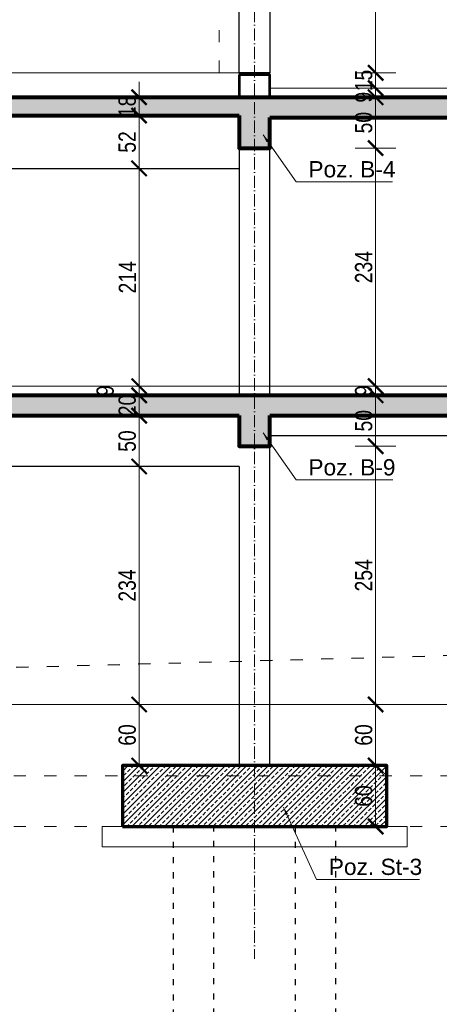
# Model space of a CAD drawing. Header units: inches. Extents: x 201967 to 338763, y -32705 to 30884.
# Tile 35 of 236: x 320164 to 320577, y -15191 to -14223. Entities that reach past the tile are written whole.
import ezdxf

# ---------------------------------------------------------------- set-up
doc = ezdxf.new("R2010")
doc.units = ezdxf.units.IN
doc.header["$MEASUREMENT"] = 0
doc.linetypes.add('ACAD_ISO03W100', pattern=[30, 12, -18])
doc.linetypes.add('ACAD_ISO10W100', pattern=[18, 12, -3, 0, -3])
for name, color, linetype, lineweight in [('01 a KONSTRUKCJA żelbet', 94, 'Continuous', 80), ('01 a1 KONSTRUKCJA żelebet', 200, 'Continuous', 53), ('01 c KONSTRUKCJA ławy', 45, 'Continuous', 70), ('01h3 KONSTRUKCJA pozycje słupy', 252, 'Continuous', 13), ('11 OSIE ściany', 2, 'ACAD_ISO10W100', 5), ('12 PRZERYWANE 1', 73, 'ACAD_ISO03W100', 9), ('20 KRESKOWANIE ścian', 63, 'Continuous', 5), ('30 WIDOK 1 005', 5, 'Continuous', 5), ('33 WIDOK 4 025', 151, 'Continuous', 25), ('34 WIDOK 5 030', 13, 'Continuous', 30), ('90 WYMIAR', 155, 'Continuous', 9), ('pale', 1, 'Continuous', 30)]:
    doc.layers.add(name, color=color, linetype=linetype, lineweight=lineweight)
doc.styles.add('100 arial', font='arial.ttf', dxfattribs={"width": 0.8, "height": 17})
doc.styles.add('OPIS', font='arial.ttf')
doc.styles.add('RomanS', font='romans.shx')
doc.dimstyles.new('100', dxfattribs={"dimscale": 10, "dimtxt": 17, "dimasz": 1.5, "dimexe": 2, "dimexo": 2, "dimgap": 0.3, "dimtad": 1, "dimdec": 1, "dimrnd": 0.5, "dimdsep": 46, "dimtxsty": '100 arial', "dimblk": 'ARCHTICK', "dimcen": 10, "dimclrd": 256, "dimclre": 256, "dimclrt": 256, "dimadec": 0, "dimazin": 0, "dimtfac": 1, "dimtdec": 1, "dimtix": 1, "dimtmove": 1, "dimatfit": 3, "dimfxl": 2, "dimfxlon": 1, "dimtolj": 1, "dimarcsym": 0})
doc.dimstyles.new('DIM100txt12', dxfattribs={"dimtxt": 12, "dimasz": 1.05, "dimexe": 0, "dimexo": 8, "dimgap": 4, "dimtad": 1, "dimdec": 7, "dimrnd": 0.5, "dimdsep": 46, "dimtxsty": 'RomanS', "dimblk1": 'DIM', "dimblk2": 'DIM', "dimsah": 1, "dimcen": 0.09, "dimse1": 1, "dimse2": 1, "dimclrt": 256, "dimadec": 1, "dimazin": 0, "dimtfac": 1, "dimtdec": 7, "dimtix": 1, "dimtofl": 0, "dimtmove": 2, "dimatfit": 3, "dimfxl": 1, "dimtolj": 1, "dimtzin": 0, "dimarcsym": 0})
pattern_1 = [(45, (-30417.0745, -31663.627), (-5.3033009, 5.3033009), []), (45, (-30411.771, -31663.627), (-5.3033009, 5.3033009), [3.75, -1.875])]

# ---------------------------------------------------------------- blocks, each defined once
blk = doc.blocks.new('_ARCHTICK')
at = {"color": 0, "linetype": 'ByBlock', "const_width": 0.15}
blk.add_lwpolyline([(-0.5, -0.5), (0.5, 0.5)], dxfattribs=at)
blk = doc.blocks.new('*D2144')
at = {"layer": '90 WYMIAR', "lineweight": -2, "transparency": 16777216}
for p, q in [((-2063.55, 317), (-2063.55, 332)), ((-2043.55, 317), (-2083.55, 317)), ((-2063.55, 293), (-2063.55, 317)), ((-2083.55, 293), (-2043.55, 293)), ((-2063.55, 293), (-2063.55, 278))]:
    blk.add_line(p, q, dxfattribs=at)
at = {"layer": 'Defpoints', "color": 0, "transparency": 16777216}
for p in [(-2063.55, 317), (-2014.63, 317, 0), (-2220, 293, 0)]:
    blk.add_point(p, dxfattribs=at)
at = {"layer": '90 WYMIAR', "lineweight": -2, "transparency": 16777216, "xscale": 15, "yscale": 15, "zscale": 15}
for p, rotation in [((-2063.55, 317), 270), ((-2063.55, 293), 90)]:
    blk.add_blockref('_ARCHTICK', p, dxfattribs=dict(at, rotation=rotation))
at = {"layer": '90 WYMIAR', "transparency": 16777216, "insert": (-2075.09, 305), "char_height": 17, "attachment_point": 5, "rotation": 90, "style": '100 arial'}
blk.add_mtext('\\A1;24', dxfattribs=at)
blk = doc.blocks.new('*D2145')
at = {"layer": '90 WYMIAR', "lineweight": -2, "transparency": 16777216}
for p, q in [((-1680.94, 317), (-1680.94, 332)), ((-1700.94, 317), (-1660.94, 317)), ((-1680.94, 317), (-1680.94, 302)), ((-1700.94, 302), (-1660.94, 302)), ((-1680.94, 302), (-1680.94, 287))]:
    blk.add_line(p, q, dxfattribs=at)
at = {"layer": 'Defpoints', "color": 0, "transparency": 16777216}
for p in [(-1785, 317), (-1785, 302, 0), (-1680.94, 302)]:
    blk.add_point(p, dxfattribs=at)
at = {"layer": '90 WYMIAR', "lineweight": -2, "transparency": 16777216, "xscale": 15, "yscale": 15, "zscale": 15}
for p, rotation in [((-1680.94, 317), 270), ((-1680.94, 302), 90)]:
    blk.add_blockref('_ARCHTICK', p, dxfattribs=dict(at, rotation=rotation))
at = {"layer": '90 WYMIAR', "transparency": 16777216, "insert": (-1692.62, 309.5), "char_height": 17, "attachment_point": 5, "rotation": 90, "style": '100 arial'}
blk.add_mtext('\\A1;15', dxfattribs=at)
blk = doc.blocks.new('*D2095')
at = {"layer": '90 WYMIAR', "lineweight": -2, "transparency": 16777216}
for p, q in [((-1893.57, 223), (-1933.57, 223)), ((-1913.57, 9), (-1913.57, 223)), ((-1893.57, 9), (-1933.57, 9))]:
    blk.add_line(p, q, dxfattribs=at)
at = {"layer": 'Defpoints', "color": 0, "transparency": 16777216}
for p in [(-1913.57, 223), (-1815, 223, 0), (-1815, 9, 0)]:
    blk.add_point(p, dxfattribs=at)
at = {"layer": '90 WYMIAR', "lineweight": -2, "transparency": 16777216, "xscale": 15, "yscale": 15, "zscale": 15}
for p, rotation in [((-1913.57, 223), 90), ((-1913.57, 9), 270)]:
    blk.add_blockref('_ARCHTICK', p, dxfattribs=dict(at, rotation=rotation))
at = {"layer": '90 WYMIAR', "transparency": 16777216, "insert": (-1925.1, 116), "char_height": 17, "attachment_point": 5, "rotation": 90, "style": '100 arial'}
blk.add_mtext('\\A1;214', dxfattribs=at)
blk = doc.blocks.new('*D2096')
at = {"layer": '90 WYMIAR', "lineweight": -2, "transparency": 16777216}
for p, q in [((-1237.5, -70), (-1271.57, -70)), ((-1251.57, -303.92), (-1251.57, -70)), ((-1271.57, -303.92), (-1231.57, -303.92))]:
    blk.add_line(p, q, dxfattribs=at)
at = {"layer": 'Defpoints', "color": 0, "transparency": 16777216}
for p in [(-1251.57, -70), (-1217.5, -70), (-2104.53, -303.92)]:
    blk.add_point(p, dxfattribs=at)
at = {"layer": '90 WYMIAR', "lineweight": -2, "transparency": 16777216, "xscale": 15, "yscale": 15, "zscale": 15}
for p, rotation in [((-1251.57, -70), 90), ((-1251.57, -303.92), 270)]:
    blk.add_blockref('_ARCHTICK', p, dxfattribs=dict(at, rotation=rotation))
at = {"layer": '90 WYMIAR', "transparency": 16777216, "insert": (-1263.25, -186.96), "char_height": 17, "attachment_point": 5, "rotation": 90, "style": '100 arial'}
blk.add_mtext('\\A1;234', dxfattribs=at)
blk = doc.blocks.new('*D2098')
at = {"layer": '90 WYMIAR', "lineweight": -2, "transparency": 16777216}
for p, q in [((-1893.57, 275), (-1933.57, 275)), ((-1913.57, 223), (-1913.57, 275)), ((-1893.57, 223), (-1933.57, 223))]:
    blk.add_line(p, q, dxfattribs=at)
at = {"layer": 'Defpoints', "color": 0, "transparency": 16777216}
for p in [(-1913.57, 275), (-1815, 275, 0), (-1815, 223, 0)]:
    blk.add_point(p, dxfattribs=at)
at = {"layer": '90 WYMIAR', "lineweight": -2, "transparency": 16777216, "xscale": 15, "yscale": 15, "zscale": 15}
for p, rotation in [((-1913.57, 275), 90), ((-1913.57, 223), 270)]:
    blk.add_blockref('_ARCHTICK', p, dxfattribs=dict(at, rotation=rotation))
at = {"layer": '90 WYMIAR', "transparency": 16777216, "insert": (-1925.25, 249), "char_height": 17, "attachment_point": 5, "rotation": 90, "style": '100 arial'}
blk.add_mtext('\\A1;52', dxfattribs=at)
blk = doc.blocks.new('*D2099')
at = {"layer": '90 WYMIAR', "lineweight": -2, "transparency": 16777216}
for p, q in [((-1913.57, 293), (-1913.57, 308)), ((-1893.57, 293), (-1933.57, 293)), ((-1913.57, 275), (-1913.57, 293)), ((-1893.57, 275), (-1933.57, 275)), ((-1913.57, 275), (-1913.57, 260))]:
    blk.add_line(p, q, dxfattribs=at)
at = {"layer": 'Defpoints', "color": 0, "transparency": 16777216}
for p in [(-1913.57, 293), (-1815, 293, 0), (-1815, 275, 0)]:
    blk.add_point(p, dxfattribs=at)
at = {"layer": '90 WYMIAR', "lineweight": -2, "transparency": 16777216, "xscale": 15, "yscale": 15, "zscale": 15}
for p, rotation in [((-1913.57, 293), 270), ((-1913.57, 275), 90)]:
    blk.add_blockref('_ARCHTICK', p, dxfattribs=dict(at, rotation=rotation))
at = {"layer": '90 WYMIAR', "transparency": 16777216, "insert": (-1925.25, 284), "char_height": 17, "attachment_point": 5, "rotation": 90, "style": '100 arial'}
blk.add_mtext('\\A1;18', dxfattribs=at)
blk = doc.blocks.new('*D2153')
at = {"layer": '90 WYMIAR', "lineweight": -2, "transparency": 16777216}
for p, q in [((-1700.94, 302), (-1660.94, 302)), ((-1680.94, 302), (-1680.94, 293)), ((-1700.94, 293), (-1660.94, 293))]:
    blk.add_line(p, q, dxfattribs=at)
at = {"layer": 'Defpoints', "color": 0, "transparency": 16777216}
for p in [(-1755.5, 302, 0), (-1815, 293, 0), (-1680.94, 293)]:
    blk.add_point(p, dxfattribs=at)
at = {"layer": '90 WYMIAR', "lineweight": -2, "transparency": 16777216, "xscale": 15, "yscale": 15, "zscale": 15}
for p, rotation in [((-1680.94, 302), 90), ((-1680.94, 293), 270)]:
    blk.add_blockref('_ARCHTICK', p, dxfattribs=dict(at, rotation=rotation))
at = {"layer": '90 WYMIAR', "transparency": 16777216, "insert": (-1692.62, 293), "char_height": 17, "attachment_point": 5, "rotation": 90, "style": '100 arial'}
blk.add_mtext('\\A1;9', dxfattribs=at)
blk = doc.blocks.new('*D2154')
at = {"layer": '90 WYMIAR', "lineweight": -2, "transparency": 16777216}
for p, q in [((-1700.94, 293), (-1660.94, 293)), ((-1680.94, 293), (-1680.94, 243)), ((-1700.94, 243), (-1660.94, 243))]:
    blk.add_line(p, q, dxfattribs=at)
at = {"layer": 'Defpoints', "color": 0, "transparency": 16777216}
for p in [(-1815, 293, 0), (-1785, 243, 0), (-1680.94, 243)]:
    blk.add_point(p, dxfattribs=at)
at = {"layer": '90 WYMIAR', "lineweight": -2, "transparency": 16777216, "xscale": 15, "yscale": 15, "zscale": 15}
for p, rotation in [((-1680.94, 293), 90), ((-1680.94, 243), 270)]:
    blk.add_blockref('_ARCHTICK', p, dxfattribs=dict(at, rotation=rotation))
at = {"layer": '90 WYMIAR', "transparency": 16777216, "insert": (-1692.62, 268), "char_height": 17, "attachment_point": 5, "rotation": 90, "style": '100 arial'}
blk.add_mtext('\\A1;50', dxfattribs=at)
blk = doc.blocks.new('*D2155')
at = {"layer": '90 WYMIAR', "lineweight": -2, "transparency": 16777216}
for p, q in [((-1700.94, 243), (-1660.94, 243)), ((-1680.94, 243), (-1680.94, 9)), ((-1700.94, 9), (-1660.94, 9))]:
    blk.add_line(p, q, dxfattribs=at)
at = {"layer": 'Defpoints', "color": 0, "transparency": 16777216}
for p in [(-1785, 243, 0), (-1785, 9), (-1680.94, 9)]:
    blk.add_point(p, dxfattribs=at)
at = {"layer": '90 WYMIAR', "lineweight": -2, "transparency": 16777216, "xscale": 15, "yscale": 15, "zscale": 15}
for p, rotation in [((-1680.94, 243), 90), ((-1680.94, 9), 270)]:
    blk.add_blockref('_ARCHTICK', p, dxfattribs=dict(at, rotation=rotation))
at = {"layer": '90 WYMIAR', "transparency": 16777216, "insert": (-1692.62, 126), "char_height": 17, "attachment_point": 5, "rotation": 90, "style": '100 arial'}
blk.add_mtext('\\A1;234', dxfattribs=at)
blk = doc.blocks.new('*D2156')
at = {"layer": '90 WYMIAR', "lineweight": -2, "transparency": 16777216}
for p, q in [((-1893.57, 9), (-1933.57, 9)), ((-1893.57, 0), (-1933.57, 0)), ((-1913.57, 9), (-1913.57, 0))]:
    blk.add_line(p, q, dxfattribs=at)
at = {"layer": 'Defpoints', "color": 0, "transparency": 16777216}
for p in [(-1913.57, 0), (-1815, 9, 0), (-1815, 0, 0)]:
    blk.add_point(p, dxfattribs=at)
at = {"layer": '90 WYMIAR', "lineweight": -2, "transparency": 16777216, "xscale": 15, "yscale": 15, "zscale": 15}
for p, rotation in [((-1913.57, 9), 90), ((-1913.57, 0), 270)]:
    blk.add_blockref('_ARCHTICK', p, dxfattribs=dict(at, rotation=rotation))
at = {"layer": '90 WYMIAR', "transparency": 16777216, "insert": (-1946.93, 4.5), "char_height": 17, "attachment_point": 5, "rotation": 90, "style": '100 arial'}
blk.add_mtext('\\A1;9', dxfattribs=at)
blk = doc.blocks.new('*D2158')
at = {"layer": '90 WYMIAR', "lineweight": -2, "transparency": 16777216}
for p, q in [((-1680.94, 9), (-1680.94, 24)), ((-1700.94, 9), (-1660.94, 9)), ((-1700.94, 0), (-1660.94, 0)), ((-1680.94, 9), (-1680.94, 0)), ((-1680.94, 0), (-1680.94, -15))]:
    blk.add_line(p, q, dxfattribs=at)
at = {"layer": 'Defpoints', "color": 0, "transparency": 16777216}
for p in [(-1785, 9), (-1785, 0, 0), (-1680.94, 0)]:
    blk.add_point(p, dxfattribs=at)
at = {"layer": '90 WYMIAR', "lineweight": -2, "transparency": 16777216, "xscale": 15, "yscale": 15, "zscale": 15}
for p, rotation in [((-1680.94, 9), 270), ((-1680.94, 0), 90)]:
    blk.add_blockref('_ARCHTICK', p, dxfattribs=dict(at, rotation=rotation))
at = {"layer": '90 WYMIAR', "transparency": 16777216, "insert": (-1692.62, 4.5), "char_height": 17, "attachment_point": 5, "rotation": 90, "style": '100 arial'}
blk.add_mtext('\\A1;9', dxfattribs=at)
blk = doc.blocks.new('*D2159')
at = {"layer": '90 WYMIAR', "lineweight": -2, "transparency": 16777216}
for p, q in [((-1700.94, 0), (-1660.94, 0)), ((-1680.94, 0), (-1680.94, -50)), ((-1700.94, -50), (-1660.94, -50))]:
    blk.add_line(p, q, dxfattribs=at)
at = {"layer": 'Defpoints', "color": 0, "transparency": 16777216}
for p in [(-1785, 0, 0), (-1785, -50), (-1680.94, -50)]:
    blk.add_point(p, dxfattribs=at)
at = {"layer": '90 WYMIAR', "lineweight": -2, "transparency": 16777216, "xscale": 15, "yscale": 15, "zscale": 15}
for p, rotation in [((-1680.94, 0), 90), ((-1680.94, -50), 270)]:
    blk.add_blockref('_ARCHTICK', p, dxfattribs=dict(at, rotation=rotation))
at = {"layer": '90 WYMIAR', "transparency": 16777216, "insert": (-1692.62, -25), "char_height": 17, "attachment_point": 5, "rotation": 90, "style": '100 arial'}
blk.add_mtext('\\A1;50', dxfattribs=at)
blk = doc.blocks.new('*D2160')
at = {"layer": '90 WYMIAR', "lineweight": -2, "transparency": 16777216}
for p, q in [((-1700.94, -50), (-1660.94, -50)), ((-1680.94, -50), (-1680.94, -303.92)), ((-1700.94, -303.92), (-1660.94, -303.92))]:
    blk.add_line(p, q, dxfattribs=at)
at = {"layer": 'Defpoints', "color": 0, "transparency": 16777216}
for p in [(-1785, -50), (-1785, -303.92), (-1680.94, -303.92)]:
    blk.add_point(p, dxfattribs=at)
at = {"layer": '90 WYMIAR', "lineweight": -2, "transparency": 16777216, "xscale": 15, "yscale": 15, "zscale": 15}
for p, rotation in [((-1680.94, -50), 90), ((-1680.94, -303.92), 270)]:
    blk.add_blockref('_ARCHTICK', p, dxfattribs=dict(at, rotation=rotation))
at = {"layer": '90 WYMIAR', "transparency": 16777216, "insert": (-1692.62, -176.96), "char_height": 17, "attachment_point": 5, "rotation": 90, "style": '100 arial'}
blk.add_mtext('\\A1;254', dxfattribs=at)
blk = doc.blocks.new('*D2103')
at = {"layer": '90 WYMIAR', "lineweight": -2, "transparency": 16777216}
for p, q in [((-1700.94, 562), (-1660.94, 562)), ((-1680.94, 317), (-1680.94, 562)), ((-1700.94, 317), (-1660.94, 317))]:
    blk.add_line(p, q, dxfattribs=at)
at = {"layer": 'Defpoints', "color": 0, "transparency": 16777216}
for p in [(-1785, 562), (-1680.94, 562), (-1785, 317)]:
    blk.add_point(p, dxfattribs=at)
at = {"layer": '90 WYMIAR', "lineweight": -2, "transparency": 16777216, "xscale": 15, "yscale": 15, "zscale": 15}
for p, rotation in [((-1680.94, 562), 90), ((-1680.94, 317), 270)]:
    blk.add_blockref('_ARCHTICK', p, dxfattribs=dict(at, rotation=rotation))
at = {"layer": '90 WYMIAR', "transparency": 16777216, "insert": (-1692.62, 439.5), "char_height": 17, "attachment_point": 5, "rotation": 90, "style": '100 arial'}
blk.add_mtext('\\A1;245', dxfattribs=at)
blk = doc.blocks.new('*D2105')
at = {"layer": '90 WYMIAR', "lineweight": -2, "transparency": 16777216}
for p, q in [((-1069.76, 0), (-1029.76, 0)), ((-1049.76, -303.92), (-1049.76, 0)), ((-1069.76, -303.92), (-1029.76, -303.92))]:
    blk.add_line(p, q, dxfattribs=at)
at = {"layer": 'Defpoints', "color": 0, "transparency": 16777216}
for p in [(-1200, 0), (-1049.76, 0), (-1902.72, -303.92)]:
    blk.add_point(p, dxfattribs=at)
at = {"layer": '90 WYMIAR', "lineweight": -2, "transparency": 16777216, "xscale": 15, "yscale": 15, "zscale": 15}
for p, rotation in [((-1049.76, 0), 90), ((-1049.76, -303.92), 270)]:
    blk.add_blockref('_ARCHTICK', p, dxfattribs=dict(at, rotation=rotation))
at = {"layer": '90 WYMIAR', "transparency": 16777216, "insert": (-1061.45, -151.96), "char_height": 17, "attachment_point": 5, "rotation": 90, "style": '100 arial'}
blk.add_mtext('\\A1;304', dxfattribs=at)
blk = doc.blocks.new('*D2108')
at = {"layer": '90 WYMIAR', "lineweight": -2, "transparency": 16777216}
for p, q in [((-2083.55, -303.92), (-2043.55, -303.92)), ((-2063.55, -303.92), (-2063.55, -363.92)), ((-2043.55, -363.92), (-2083.55, -363.92))]:
    blk.add_line(p, q, dxfattribs=at)
at = {"layer": 'Defpoints', "color": 0, "transparency": 16777216}
for p in [(-2625, -303.92), (-2063.55, -363.92), (-1930, -363.92)]:
    blk.add_point(p, dxfattribs=at)
at = {"layer": '90 WYMIAR', "lineweight": -2, "transparency": 16777216, "xscale": 15, "yscale": 15, "zscale": 15}
for p, rotation in [((-2063.55, -303.92), 90), ((-2063.55, -363.92), 270)]:
    blk.add_blockref('_ARCHTICK', p, dxfattribs=dict(at, rotation=rotation))
at = {"layer": '90 WYMIAR', "transparency": 16777216, "insert": (-2075.23, -333.92), "char_height": 17, "attachment_point": 5, "rotation": 90, "style": '100 arial'}
blk.add_mtext('\\A1;60', dxfattribs=at)
blk = doc.blocks.new('*D2109')
at = {"layer": '90 WYMIAR', "lineweight": -2, "transparency": 16777216}
for p, q in [((-2043.55, -363.92), (-2083.55, -363.92)), ((-2063.55, -363.92), (-2063.55, -423.92)), ((-2043.55, -423.92), (-2083.55, -423.92))]:
    blk.add_line(p, q, dxfattribs=at)
at = {"layer": 'Defpoints', "color": 0, "transparency": 16777216}
for p in [(-1930, -363.92), (-2063.55, -423.92), (-1930, -423.92)]:
    blk.add_point(p, dxfattribs=at)
at = {"layer": '90 WYMIAR', "lineweight": -2, "transparency": 16777216, "xscale": 15, "yscale": 15, "zscale": 15}
for p, rotation in [((-2063.55, -363.92), 90), ((-2063.55, -423.92), 270)]:
    blk.add_blockref('_ARCHTICK', p, dxfattribs=dict(at, rotation=rotation))
at = {"layer": '90 WYMIAR', "transparency": 16777216, "insert": (-2075.23, -393.92), "char_height": 17, "attachment_point": 5, "rotation": 90, "style": '100 arial'}
blk.add_mtext('\\A1;60', dxfattribs=at)
blk = doc.blocks.new('*D2110')
at = {"layer": '90 WYMIAR', "lineweight": -2, "transparency": 16777216}
for p, q in [((-1700.94, -303.92), (-1660.94, -303.92)), ((-1680.94, -303.92), (-1680.94, -363.92)), ((-1680.94, -363.92), (-1700.94, -363.92))]:
    blk.add_line(p, q, dxfattribs=at)
at = {"layer": 'Defpoints', "color": 0, "transparency": 16777216}
for p in [(-1785, -303.92), (-1680.94, -363.92), (-1670, -363.92)]:
    blk.add_point(p, dxfattribs=at)
at = {"layer": '90 WYMIAR', "lineweight": -2, "transparency": 16777216, "xscale": 15, "yscale": 15, "zscale": 15}
for p, rotation in [((-1680.94, -303.92), 90), ((-1680.94, -363.92), 270)]:
    blk.add_blockref('_ARCHTICK', p, dxfattribs=dict(at, rotation=rotation))
at = {"layer": '90 WYMIAR', "transparency": 16777216, "insert": (-1692.62, -333.92), "char_height": 17, "attachment_point": 5, "rotation": 90, "style": '100 arial'}
blk.add_mtext('\\A1;60', dxfattribs=at)
blk = doc.blocks.new('*D2111')
at = {"layer": '90 WYMIAR', "lineweight": -2, "transparency": 16777216}
for p, q in [((-1680.94, -363.92), (-1700.94, -363.92)), ((-1680.94, -363.92), (-1680.94, -423.92)), ((-1680.94, -423.92), (-1700.94, -423.92))]:
    blk.add_line(p, q, dxfattribs=at)
at = {"layer": 'Defpoints', "color": 0, "transparency": 16777216}
for p in [(-1670, -363.92), (-1680.94, -423.92), (-1670, -423.92)]:
    blk.add_point(p, dxfattribs=at)
at = {"layer": '90 WYMIAR', "lineweight": -2, "transparency": 16777216, "xscale": 15, "yscale": 15, "zscale": 15}
for p, rotation in [((-1680.94, -363.92), 90), ((-1680.94, -423.92), 270)]:
    blk.add_blockref('_ARCHTICK', p, dxfattribs=dict(at, rotation=rotation))
at = {"layer": '90 WYMIAR', "transparency": 16777216, "insert": (-1692.62, -393.92), "char_height": 17, "attachment_point": 5, "rotation": 90, "style": '100 arial'}
blk.add_mtext('\\A1;60', dxfattribs=at)
blk = doc.blocks.new('*D2113')
at = {"layer": '90 WYMIAR', "lineweight": -2, "transparency": 16777216}
for p, q in [((-1069.76, -303.92), (-1029.76, -303.92)), ((-1049.76, -303.92), (-1049.76, -363.92)), ((-1045, -363.92), (-1069.76, -363.92))]:
    blk.add_line(p, q, dxfattribs=at)
at = {"layer": 'Defpoints', "color": 0, "transparency": 16777216}
for p in [(-1902.72, -303.92), (-1049.76, -363.92), (-1025, -363.92)]:
    blk.add_point(p, dxfattribs=at)
at = {"layer": '90 WYMIAR', "lineweight": -2, "transparency": 16777216, "xscale": 15, "yscale": 15, "zscale": 15}
for p, rotation in [((-1049.76, -303.92), 90), ((-1049.76, -363.92), 270)]:
    blk.add_blockref('_ARCHTICK', p, dxfattribs=dict(at, rotation=rotation))
at = {"layer": '90 WYMIAR', "transparency": 16777216, "insert": (-1061.44, -333.92), "char_height": 17, "attachment_point": 5, "rotation": 90, "style": '100 arial'}
blk.add_mtext('\\A1;60', dxfattribs=at)
blk = doc.blocks.new('DIM')
for p, q in [((0, -13), (0, 13)), ((8, 0), (-8, 0))]:
    blk.add_line(p, q)
at = {"const_width": 1.71}
blk.add_lwpolyline([(5.71, 5.71), (-5.71, -5.71)], dxfattribs=at)
blk = doc.blocks.new('*D2116')
at = {"layer": '90 WYMIAR', "lineweight": -2, "transparency": 16777216}
for p, q in [((-1913.57, 0), (-1913.57, 15)), ((-1893.57, 0), (-1933.57, 0)), ((-1913.57, 0), (-1913.57, -20)), ((-1893.57, -20), (-1933.57, -20)), ((-1913.57, -20), (-1913.57, -35))]:
    blk.add_line(p, q, dxfattribs=at)
at = {"layer": 'Defpoints', "color": 0, "transparency": 16777216}
for p in [(-1815, 0, 0), (-1913.57, -20), (-1815, -20)]:
    blk.add_point(p, dxfattribs=at)
at = {"layer": '90 WYMIAR', "lineweight": -2, "transparency": 16777216, "xscale": 15, "yscale": 15, "zscale": 15}
for p, rotation in [((-1913.57, 0), 270), ((-1913.57, -20), 90)]:
    blk.add_blockref('_ARCHTICK', p, dxfattribs=dict(at, rotation=rotation))
at = {"layer": '90 WYMIAR', "transparency": 16777216, "insert": (-1925.25, -10), "char_height": 17, "attachment_point": 5, "rotation": 90, "style": '100 arial'}
blk.add_mtext('\\A1;20', dxfattribs=at)
blk = doc.blocks.new('*D2117')
at = {"layer": '90 WYMIAR', "lineweight": -2, "transparency": 16777216}
for p, q in [((-1893.57, -20), (-1933.57, -20)), ((-1913.57, -20), (-1913.57, -70)), ((-1893.57, -70), (-1933.57, -70))]:
    blk.add_line(p, q, dxfattribs=at)
at = {"layer": 'Defpoints', "color": 0, "transparency": 16777216}
for p in [(-1815, -20), (-1913.57, -70), (-1815, -70)]:
    blk.add_point(p, dxfattribs=at)
at = {"layer": '90 WYMIAR', "lineweight": -2, "transparency": 16777216, "xscale": 15, "yscale": 15, "zscale": 15}
for p, rotation in [((-1913.57, -20), 90), ((-1913.57, -70), 270)]:
    blk.add_blockref('_ARCHTICK', p, dxfattribs=dict(at, rotation=rotation))
at = {"layer": '90 WYMIAR', "transparency": 16777216, "insert": (-1925.25, -45), "char_height": 17, "attachment_point": 5, "rotation": 90, "style": '100 arial'}
blk.add_mtext('\\A1;50', dxfattribs=at)
blk = doc.blocks.new('*D2118')
at = {"layer": '90 WYMIAR', "lineweight": -2, "transparency": 16777216}
for p, q in [((-1893.57, -70), (-1933.57, -70)), ((-1913.57, -70), (-1913.57, -303.92)), ((-1893.57, -303.92), (-1933.57, -303.92))]:
    blk.add_line(p, q, dxfattribs=at)
at = {"layer": 'Defpoints', "color": 0, "transparency": 16777216}
for p in [(-1815, -70), (-1913.57, -303.92), (-1815, -303.92)]:
    blk.add_point(p, dxfattribs=at)
at = {"layer": '90 WYMIAR', "lineweight": -2, "transparency": 16777216, "xscale": 15, "yscale": 15, "zscale": 15}
for p, rotation in [((-1913.57, -70), 90), ((-1913.57, -303.92), 270)]:
    blk.add_blockref('_ARCHTICK', p, dxfattribs=dict(at, rotation=rotation))
at = {"layer": '90 WYMIAR', "transparency": 16777216, "insert": (-1925.25, -186.96), "char_height": 17, "attachment_point": 5, "rotation": 90, "style": '100 arial'}
blk.add_mtext('\\A1;234', dxfattribs=at)
blk = doc.blocks.new('*D2119')
at = {"layer": '90 WYMIAR', "lineweight": -2, "transparency": 16777216}
for p, q in [((-1893.57, -303.92), (-1933.57, -303.92)), ((-1913.57, -303.92), (-1913.57, -363.92)), ((-1913.57, -363.92), (-1893.57, -363.92))]:
    blk.add_line(p, q, dxfattribs=at)
at = {"layer": 'Defpoints', "color": 0, "transparency": 16777216}
for p in [(-1815, -303.92), (-1930, -363.92), (-1913.57, -363.92)]:
    blk.add_point(p, dxfattribs=at)
at = {"layer": '90 WYMIAR', "lineweight": -2, "transparency": 16777216, "xscale": 15, "yscale": 15, "zscale": 15}
for p, rotation in [((-1913.57, -303.92), 90), ((-1913.57, -363.92), 270)]:
    blk.add_blockref('_ARCHTICK', p, dxfattribs=dict(at, rotation=rotation))
at = {"layer": '90 WYMIAR', "transparency": 16777216, "insert": (-1925.25, -333.92), "char_height": 17, "attachment_point": 5, "rotation": 90, "style": '100 arial'}
blk.add_mtext('\\A1;60', dxfattribs=at)
blk = doc.blocks.new('1 przekrój A Jagielońska')
at = {"layer": '20 KRESKOWANIE ścian'}
h = blk.add_hatch(dxfattribs=at)
h.set_pattern_fill('ANSI33', color=256, scale=30, angle=-90)
h.set_pattern_definition(pattern_1)
h.paths.add_polyline_path([(-1182.5, 275), (-617.5, 275), (-617.5, 223), (-582.5, 223), (-582.5, 273), (-15, 273), (-15, 249), (15, 249), (15, 293), (-15, 293), (-1815, 293), (-2625, 293), (-2655, 293), (-2655, 263), (-2625, 263), (-2625, 275), (-1815, 275), (-1815, 243), (-1785, 243), (-1785, 273), (-1217.5, 273), (-1217.5, 223), (-1182.5, 223)])
h = blk.add_hatch(dxfattribs=at)
h.set_pattern_fill('ANSI33', color=256, scale=30, angle=-90)
h.set_pattern_definition(pattern_1)
h.paths.add_polyline_path([(15, 0), (-15, 0), (-2625, 0), (-2655, 0), (-2655, -30), (-2625, -30), (-2625, -20), (-1815, -20), (-1815, -50), (-1785, -50), (-1785, -20), (-1217.5, -20), (-1217.5, -70), (-1182.5, -70), (-1182.5, -20), (-617.5, -20), (-617.5, -70), (-582.5, -70), (-582.5, -20), (-15, -20), (-15, -30), (15, -30)])
h = blk.add_hatch(dxfattribs=at)
h.set_pattern_fill('ANSI33', color=256, scale=30, angle=-90)
h.set_pattern_definition(pattern_1)
h.paths.add_polyline_path([(-1670, -363.92), (-1930, -363.92), (-1930, -423.92), (-1670, -423.92)])
at = {"layer": '01 a KONSTRUKCJA żelbet'}
for p, q in [((-2625, 293, 0), (-1815, 293, 0)), ((-1815, 293, 0), (-15, 293, 0)), ((-2625, 275, 0), (-1815, 275, 0)), ((-1785, 273), (-1217.5, 273, 0)), ((-2625, 0), (-15, 0)), ((-2625, -20, 0), (-1815, -20, 0)), ((-1785, -20), (-1217.5, -20))]:
    blk.add_line(p, q, dxfattribs=at)
at = {"layer": '01 a KONSTRUKCJA żelbet', "elevation": 0}
blk.add_lwpolyline([(-1815, 275), (-1815, 243), (-1785, 243), (-1785, 273)], dxfattribs=at)
at = {"layer": '01 a KONSTRUKCJA żelbet'}
blk.add_lwpolyline([(-1815, -20), (-1815, -50), (-1785, -50), (-1785, -20)], dxfattribs=at)
at = {"layer": '01 a1 KONSTRUKCJA żelebet', "elevation": 0}
blk.add_lwpolyline([(-1815, 315), (-1815, 293), (-1785, 293), (-1785, 315)], close=True, dxfattribs=at)
at = {"layer": '01 c KONSTRUKCJA ławy'}
blk.add_lwpolyline([(-1930, -423.92), (-1670, -423.92), (-1670, -363.92), (-1930, -363.92)], close=True, dxfattribs=at)
at = {"layer": '11 OSIE ściany'}
blk.add_line((-1800, 795.04), (-1800, -553.92), dxfattribs=at)
at = {"layer": '12 PRZERYWANE 1'}
for p, q in [((-75, -373.92), (-2535, -373.92)), ((-75, -423.92), (-2535, -423.92))]:
    blk.add_line(p, q, dxfattribs=at)
at = {"layer": '30 WIDOK 1 005', "linetype": 'ACAD_ISO03W100'}
blk.add_line((-1835, 317), (-1835, 641), dxfattribs=at)
at = {"layer": '30 WIDOK 1 005'}
for p, q in [((-2675, 317, 0), (-1815, 317, 0)), ((-1815, 317, 0), (-1815, 302, 0)), ((-1785, 317), (-1785, 302, 0)), ((-1815, 293, 0), (-1815, 302, 0)), ((-1785, 302, 0), (-15, 302, 0)), ((-2625, 9), (-15, 9)), ((-2625, -303.92), (-15, -303.92))]:
    blk.add_line(p, q, dxfattribs=at)
blk.add_lwpolyline([(-1950, -443.92), (-1650, -443.92), (-1650, -423.92), (-1950, -423.92)], close=True, dxfattribs=at)
at = {"layer": '33 WIDOK 4 025'}
for p, q in [((-2625, 223, 0), (-1815, 223, 0)), ((-1217.5, -40), (-1785, -40)), ((-1815, -70), (-2625, -70))]:
    blk.add_line(p, q, dxfattribs=at)
blk.add_lwpolyline([(-1815, 562), (-1785, 562), (-1785, 317), (-1815, 317)], close=True, dxfattribs=at)
at = {"layer": '33 WIDOK 4 025', "elevation": 0}
blk.add_lwpolyline([(-1815, 0), (-1785, 0), (-1785, 243), (-1815, 243)], close=True, dxfattribs=at)
at = {"layer": '33 WIDOK 4 025'}
blk.add_lwpolyline([(-1815, -70), (-1815, -363.92), (-1785, -363.92), (-1785, -50)], dxfattribs=at)
at = {"layer": '34 WIDOK 5 030', "linetype": 'ACAD_ISO03W100'}
blk.add_lwpolyline([(-5107.04, -1116), (-3957.25, -287), (-2754.16, -287), (642.16, -194), (724.35, -123), (860.46, -123)], dxfattribs=at)
at = {"layer": 'pale', "linetype": 'ACAD_ISO03W100', "ltscale": 0.5}
for points in [[(-1880, -923.92), (-1840, -923.92), (-1840, -423.92), (-1880, -423.92)], [(-1760, -923.92), (-1720, -923.92), (-1720, -423.92), (-1760, -423.92)]]:
    blk.add_lwpolyline(points, close=True, dxfattribs=at)
at = {"layer": '01h3 KONSTRUKCJA pozycje słupy', "char_height": 16, "attachment_point": 4, "style": 'OPIS'}
for s, insert in [('Poz. B-4', (-1747.07, 222.1, 0)), ('Poz. B-9', (-1747.07, -70.9)), ('Poz. St-3', (-1727.01, -463.64))]:
    blk.add_mtext(s, dxfattribs=dict(at, insert=insert))
at = {"layer": '90 WYMIAR'}
for base, p1, p2, picture, middle in [((-1680.94, 562), (-1785, 317), (-1785, 562), '*D2103', (-1692.62, 439.5)), ((-2063.55, 317), (-2220, 293, 0), (-2014.63, 317, 0), '*D2144', (-2075.09, 305)), ((-1680.94, 302), (-1785, 317), (-1785, 302, 0), '*D2145', (-1692.62, 309.5)), ((-1913.57, 293), (-1815, 275, 0), (-1815, 293, 0), '*D2099', (-1925.25, 284)), ((-1680.94, 243), (-1815, 293, 0), (-1785, 243, 0), '*D2154', (-1692.62, 268)), ((-1913.57, 275), (-1815, 223, 0), (-1815, 275, 0), '*D2098', (-1925.25, 249)), ((-1680.94, 9), (-1785, 243, 0), (-1785, 9), '*D2155', (-1692.62, 126)), ((-1913.57, 223), (-1815, 9, 0), (-1815, 223, 0), '*D2095', (-1925.1, 116)), ((-1680.94, 0), (-1785, 9), (-1785, 0, 0), '*D2158', (-1692.62, 4.5)), ((-1913.57, -20), (-1815, 0, 0), (-1815, -20), '*D2116', (-1925.25, -10)), ((-1049.76, 0), (-1902.72, -303.92), (-1200, 0), '*D2105', (-1061.45, -151.96)), ((-1680.94, -50), (-1785, 0, 0), (-1785, -50), '*D2159', (-1692.62, -25)), ((-1913.57, -70), (-1815, -20), (-1815, -70), '*D2117', (-1925.25, -45)), ((-1680.94, -303.92), (-1785, -50), (-1785, -303.92), '*D2160', (-1692.62, -176.96)), ((-1251.57, -70), (-2104.53, -303.92), (-1217.5, -70), '*D2096', (-1263.25, -186.96)), ((-1913.57, -303.92), (-1815, -70), (-1815, -303.92), '*D2118', (-1925.25, -186.96)), ((-2063.55, -363.92), (-2625, -303.92), (-1930, -363.92), '*D2108', (-2075.23, -333.92)), ((-1913.57, -363.92), (-1815, -303.92), (-1930, -363.92), '*D2119', (-1925.25, -333.92)), ((-1049.76, -363.92), (-1902.72, -303.92), (-1025, -363.92), '*D2113', (-1061.44, -333.92)), ((-1680.94, -363.92), (-1785, -303.92), (-1670, -363.92), '*D2110', (-1692.62, -333.92)), ((-2063.55, -423.92), (-1930, -363.92), (-1930, -423.92), '*D2109', (-2075.23, -393.92)), ((-1680.94, -423.92), (-1670, -363.92), (-1670, -423.92), '*D2111', (-1692.62, -393.92))]:
    dim = blk.add_linear_dim(base=base, p1=p1, p2=p2, angle=90, dimstyle='100', dxfattribs=at)
    dim.commit()
    dim.dimension.update_dxf_attribs({"geometry": picture, "text_midpoint": middle})
for base, p1, p2, picture, middle in [((-1680.94, 293), (-1755.5, 302, 0), (-1815, 293, 0), '*D2153', (-1680.94, 293)), ((-1913.57, 0), (-1815, 9, 0), (-1815, 0, 0), '*D2156', (-1935.25, 4.5))]:
    dim = blk.add_linear_dim(base=base, p1=p1, p2=p2, angle=90, dimstyle='100', dxfattribs=at)
    dim.commit()
    dim.dimension.update_dxf_attribs({"geometry": picture, "text_midpoint": middle, "dimtype": 128})
at = {"layer": '01h3 KONSTRUKCJA pozycje słupy', "annotation_type": 0, "has_hookline": 1, "hookline_direction": 0}
for points, text_width in [([(-1791.7, 256, 0), (-1759.07, 209.97, 0), (-1751.07, 209.97, 0)], 82.91), ([(-1791.7, -37), (-1759.07, -83.07), (-1751.07, -83.07)], 83.01), ([(-1771.64, -404.74), (-1739.01, -475.91), (-1731.01, -475.91)], 89.19)]:
    blk.add_leader(points, dimstyle='DIM100txt12', override={"dimasz": 8, "dimgap": 4, "dimtad": 1}, dxfattribs=dict(at, text_width=text_width))

msp = doc.modelspace()

# ---------------------------------------------------------------- block references
at = {"layer": '30 WIDOK 1 005'}
msp.add_blockref('1 przekrój A Jagielońska', (322195.49, -14592.05), dxfattribs=at)

doc.saveas('drawing.dxf')
